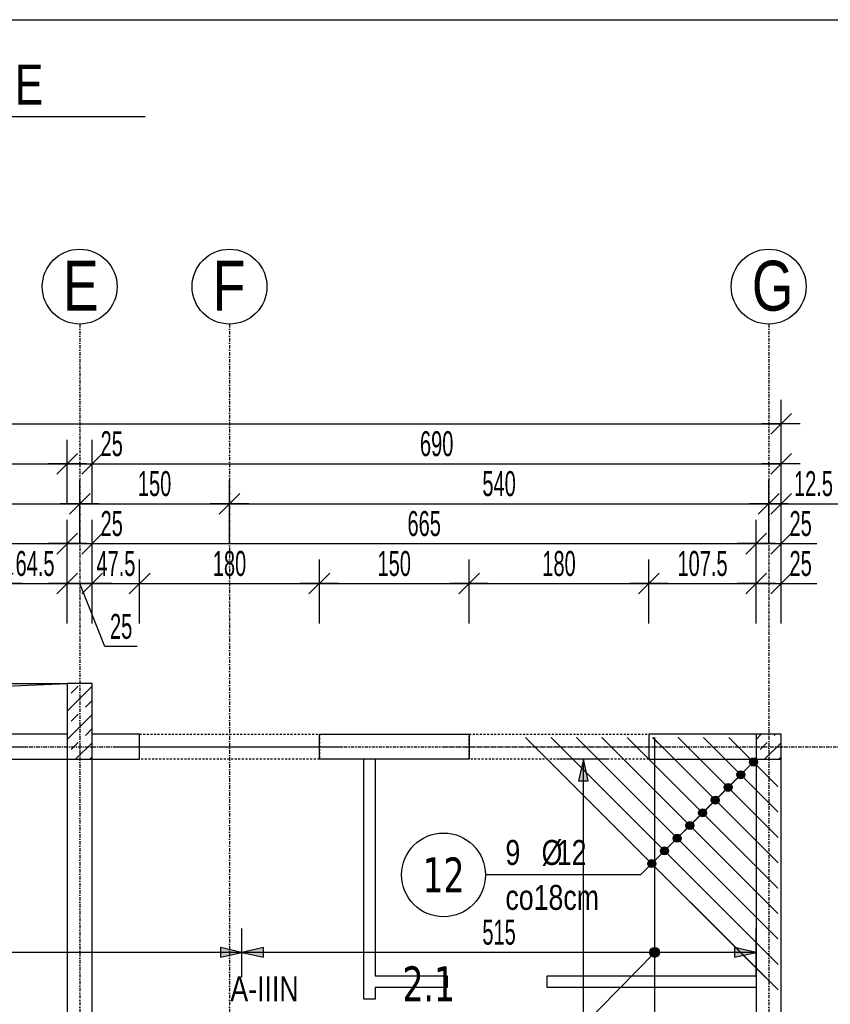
# Model space of a CAD drawing. Header units: millimetres. Extents: x 7622 to 13136, y -11868 to -7450.
# Tile 17 of 19: x 9955 to 10767, y -8436 to -7450. Entities that reach past the tile are written whole.
import ezdxf
from ezdxf.enums import TextEntityAlignment as Align

# ---------------------------------------------------------------- set-up
doc = ezdxf.new("R2010")
doc.units = ezdxf.units.MM
doc.header["$LTSCALE"] = 10
doc.linetypes.add('MO', pattern=[0.7, 0.35, -0.17, 0.01, -0.17])
doc.linetypes.add('MP', pattern=[0.36, 0.2, -0.16])
doc.layers.add('BA_obw', color=230, linetype='Continuous', plot=False)
doc.layers.add('BZ_pom', color=6, linetype='Continuous', plot=False)
for name, color, linetype in [('BA_szr', 1, 'Continuous'), ('BA_wym', 1, 'Continuous'), ('BD_lpm', 1, 'MP'), ('BD_osm', 1, 'MO'), ('BD_txs', 2, 'Continuous'), ('BD_wic', 1, 'Continuous'), ('BD_wig', 3, 'Continuous'), ('BZ_odn', 1, 'Continuous'), ('BZ_opi1', 7, 'Continuous'), ('BZ_opi2', 4, 'Continuous'), ('BZ_opi4', 53, 'Continuous'), ('BZ_P_wid', 3, 'Continuous'), ('BZ_sym', 7, 'Continuous'), ('BZ_txg', 3, 'Continuous'), ('BZ_txs', 2, 'Continuous'), ('BZ_wym', 1, 'Continuous')]:
    doc.layers.add(name, color=color, linetype=linetype)
doc.styles.add('BIKTBG', font='tahoma.ttf', dxfattribs={"width": 0.85})
doc.styles.add('BIKTG', font='bikromsw.shx', dxfattribs={"width": 0.8})
doc.styles.add('BIKTS', font='bikromsw.shx', dxfattribs={"width": 0.8})
doc.styles.add('BIKWYM', font='bikromsw.shx', dxfattribs={"width": 0.6})
doc.dimstyles.new('BA_KR_100_cm', dxfattribs={"dimtxt": 25, "dimasz": 1.666667, "dimexe": 24, "dimexo": 0, "dimgap": 0, "dimtad": 0, "dimdec": 1, "dimrnd": 0.5, "dimzin": 9, "dimdsep": 46, "dimtxsty": 'BIKWYM', "dimblk": 'WYM-KR', "dimcen": 0, "dimdle": 20, "dimclrd": 256, "dimclre": 256, "dimclrt": 2, "dimadec": 0, "dimazin": 0, "dimtfac": 0.033333, "dimtdec": 1, "dimtmove": 0, "dimatfit": 3, "dimldrblk": 'WYM-KR', "dimfxl": 25, "dimfxlon": 1, "dimtvp": 0.8, "dimtolj": 1, "dimarcsym": 0})
doc.dimstyles.new('BZ_KP_100', dxfattribs={"dimtxt": 20, "dimasz": 1.333333, "dimexe": 24, "dimexo": 0, "dimgap": 0, "dimtad": 0, "dimdec": 1, "dimrnd": 0.5, "dimzin": 9, "dimdsep": 46, "dimtxsty": 'BIKWYM', "dimblk": 'WYM-KR', "dimblk1": 'WYM-KP', "dimblk2": 'WYM-KP', "dimsah": 1, "dimcen": 0, "dimdle": 20, "dimclrd": 256, "dimclre": 256, "dimclrt": 7, "dimadec": 0, "dimazin": 0, "dimtfac": 0.033333, "dimtdec": 1, "dimtmove": 2, "dimatfit": 2, "dimldrblk": 'WYM-KP', "dimfxl": 1, "dimtvp": 0.8, "dimtolj": 1, "dimarcsym": 0})
doc.dimstyles.new('BZ_KP_100_cm', dxfattribs={"dimtxt": 25, "dimasz": 1.666667, "dimexe": 24, "dimexo": 0, "dimgap": 0, "dimtad": 0, "dimdec": 1, "dimrnd": 0.5, "dimzin": 9, "dimdsep": 46, "dimtxsty": 'BIKWYM', "dimblk": 'WYM-KR', "dimblk1": 'WYM-KP', "dimblk2": 'WYM-KP', "dimsah": 1, "dimcen": 0, "dimdle": 20, "dimclrd": 256, "dimclre": 256, "dimclrt": 7, "dimadec": 0, "dimazin": 0, "dimtfac": 0.033333, "dimtdec": 1, "dimtmove": 0, "dimatfit": 3, "dimldrblk": 'WYM-KP', "dimfxl": 1, "dimtvp": 0.8, "dimtolj": 1, "dimarcsym": 0})
doc.dimstyles.new('BZ_ST_100_cm', dxfattribs={"dimtxt": 25, "dimasz": 1.666667, "dimexe": 24, "dimexo": 0, "dimgap": 0, "dimtad": 0, "dimdec": 1, "dimrnd": 0.5, "dimdsep": 46, "dimtxsty": 'BIKWYM', "dimblk": 'WYM-ST', "dimcen": 0, "dimdle": 20, "dimclrd": 256, "dimclre": 256, "dimclrt": 7, "dimadec": 0, "dimazin": 0, "dimtfac": 0.033333, "dimtdec": 1, "dimtix": 1, "dimtmove": 2, "dimatfit": 3, "dimldrblk": 'WYM-ST', "dimfxl": 25, "dimfxlon": 1, "dimtvp": 0.8, "dimtolj": 1, "dimtzin": 0, "dimarcsym": 0})

# ---------------------------------------------------------------- blocks, each defined once
blk = doc.blocks.new('WYM-KR')
at = {"color": 7, "linetype": 'ByBlock'}
blk.add_line((6.24, 6.24), (-6.24, -6.24), dxfattribs=at)
at = {"linetype": 'ByBlock'}
blk.add_line((11.52, 0), (-11.52, 0), dxfattribs=at)
blk = doc.blocks.new('*D37')
at = {"layer": 'BA_wym', "lineweight": -2}
for p, q in [((9818.21, -8054.57), (9818.21, -7990.57)), ((9938.21, -8054.57), (9938.21, -7990.57)), ((9819.87, -8014.57), (9936.54, -8014.57))]:
    blk.add_line(p, q, dxfattribs=at)
at = {"layer": 'Defpoints', "color": 0}
for p in [(9938.21, -8014.57), (9818.21, -8165.57), (9938.21, -8165.57)]:
    blk.add_point(p, dxfattribs=at)
at = {"layer": 'BA_wym', "lineweight": -2, "xscale": 1.666666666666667, "yscale": 1.666666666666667, "zscale": 1.666666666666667, "rotation": 180}
blk.add_blockref('WYM-KR', (9818.21, -8014.57), dxfattribs=at)
at = {"layer": 'BA_wym', "lineweight": -2, "xscale": 1.666666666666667, "yscale": 1.666666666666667, "zscale": 1.666666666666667}
blk.add_blockref('WYM-KR', (9938.21, -8014.57), dxfattribs=at)
at = {"layer": 'BA_wym', "color": 2, "insert": (9878.21, -7994.57), "char_height": 25, "attachment_point": 5, "style": 'BIKWYM'}
blk.add_mtext('\\A1;120', dxfattribs=at)
blk = doc.blocks.new('*D38')
at = {"layer": 'BA_wym', "lineweight": -2}
for p, q in [((9938.21, -8054.57), (9938.21, -7990.57)), ((10002.7, -8054.57), (10002.7, -7990.57)), ((9939.87, -8014.57), (10001.04, -8014.57))]:
    blk.add_line(p, q, dxfattribs=at)
at = {"layer": 'Defpoints', "color": 0}
for p in [(10002.7, -8014.57), (9938.21, -8165.57), (10002.7, -8165.57)]:
    blk.add_point(p, dxfattribs=at)
at = {"layer": 'BA_wym', "lineweight": -2, "xscale": 1.666666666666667, "yscale": 1.666666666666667, "zscale": 1.666666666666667, "rotation": 180}
blk.add_blockref('WYM-KR', (9938.21, -8014.57), dxfattribs=at)
at = {"layer": 'BA_wym', "lineweight": -2, "xscale": 1.666666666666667, "yscale": 1.666666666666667, "zscale": 1.666666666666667}
blk.add_blockref('WYM-KR', (10002.7, -8014.57), dxfattribs=at)
at = {"layer": 'BA_wym', "color": 2, "insert": (9970.45, -7994.57), "char_height": 25, "attachment_point": 5, "style": 'BIKWYM'}
blk.add_mtext('\\A1;64.5', dxfattribs=at)
blk = doc.blocks.new('*D39')
at = {"layer": 'BA_wym', "lineweight": -2}
for p, q in [((10002.7, -8054.57), (10002.7, -7990.57)), ((10027.7, -8054.57), (10027.7, -7990.57)), ((10001.04, -8014.57), (9999.37, -8014.57)), ((10002.7, -8014.57), (10027.7, -8014.57)), ((10040.49, -8077.61), (10015.2, -8014.57)), ((10029.37, -8014.57), (10031.04, -8014.57)), ((10072.87, -8077.61), (10040.49, -8077.61))]:
    blk.add_line(p, q, dxfattribs=at)
at = {"layer": 'Defpoints', "color": 0}
for p in [(10027.7, -8014.57), (10002.7, -8165.57), (10027.7, -8165.57)]:
    blk.add_point(p, dxfattribs=at)
at = {"layer": 'BA_wym', "lineweight": -2, "xscale": 1.666666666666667, "yscale": 1.666666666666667, "zscale": 1.666666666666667}
blk.add_blockref('WYM-KR', (10002.7, -8014.57), dxfattribs=at)
at = {"layer": 'BA_wym', "lineweight": -2, "xscale": 1.666666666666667, "yscale": 1.666666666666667, "zscale": 1.666666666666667, "rotation": 180}
blk.add_blockref('WYM-KR', (10027.7, -8014.57), dxfattribs=at)
at = {"layer": 'BA_wym', "color": 2, "insert": (10056.68, -8057.61), "char_height": 25, "attachment_point": 5, "style": 'BIKWYM'}
blk.add_mtext('\\A1;25', dxfattribs=at)
blk = doc.blocks.new('*D40')
at = {"layer": 'BA_wym', "lineweight": -2}
for p, q in [((10027.7, -8054.57), (10027.7, -7990.57)), ((10075.21, -8054.57), (10075.21, -7990.57)), ((10026.04, -8014.57), (10024.37, -8014.57)), ((10027.7, -8014.57), (10075.21, -8014.57)), ((10076.87, -8014.57), (10078.54, -8014.57))]:
    blk.add_line(p, q, dxfattribs=at)
at = {"layer": 'Defpoints', "color": 0}
for p in [(10075.21, -8014.57), (10027.7, -8165.57), (10075.21, -8165.57)]:
    blk.add_point(p, dxfattribs=at)
at = {"layer": 'BA_wym', "lineweight": -2, "xscale": 1.666666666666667, "yscale": 1.666666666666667, "zscale": 1.666666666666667}
blk.add_blockref('WYM-KR', (10027.7, -8014.57), dxfattribs=at)
at = {"layer": 'BA_wym', "lineweight": -2, "xscale": 1.666666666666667, "yscale": 1.666666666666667, "zscale": 1.666666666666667, "rotation": 180}
blk.add_blockref('WYM-KR', (10075.21, -8014.57), dxfattribs=at)
at = {"layer": 'BA_wym', "color": 2, "insert": (10051.45, -7994.57), "char_height": 25, "attachment_point": 5, "style": 'BIKWYM'}
blk.add_mtext('\\A1;47.5', dxfattribs=at)
blk = doc.blocks.new('*D41')
at = {"layer": 'BA_wym', "lineweight": -2}
for p, q in [((10075.21, -8054.57), (10075.21, -7990.57)), ((10255.21, -8054.57), (10255.21, -7990.57)), ((10076.87, -8014.57), (10253.54, -8014.57))]:
    blk.add_line(p, q, dxfattribs=at)
at = {"layer": 'Defpoints', "color": 0}
for p in [(10255.21, -8014.57), (10075.21, -8165.57), (10255.21, -8165.57)]:
    blk.add_point(p, dxfattribs=at)
at = {"layer": 'BA_wym', "lineweight": -2, "xscale": 1.666666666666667, "yscale": 1.666666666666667, "zscale": 1.666666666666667, "rotation": 180}
blk.add_blockref('WYM-KR', (10075.21, -8014.57), dxfattribs=at)
at = {"layer": 'BA_wym', "lineweight": -2, "xscale": 1.666666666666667, "yscale": 1.666666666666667, "zscale": 1.666666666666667}
blk.add_blockref('WYM-KR', (10255.21, -8014.57), dxfattribs=at)
at = {"layer": 'BA_wym', "color": 2, "insert": (10165.21, -7994.57), "char_height": 25, "attachment_point": 5, "style": 'BIKWYM'}
blk.add_mtext('\\A1;180', dxfattribs=at)
blk = doc.blocks.new('*D42')
at = {"layer": 'BA_wym', "lineweight": -2}
for p, q in [((10255.21, -8054.57), (10255.21, -7990.57)), ((10405.21, -8054.57), (10405.21, -7990.57)), ((10256.87, -8014.57), (10403.54, -8014.57))]:
    blk.add_line(p, q, dxfattribs=at)
at = {"layer": 'Defpoints', "color": 0}
for p in [(10405.21, -8014.57), (10255.21, -8165.57), (10405.21, -8165.57)]:
    blk.add_point(p, dxfattribs=at)
at = {"layer": 'BA_wym', "lineweight": -2, "xscale": 1.666666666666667, "yscale": 1.666666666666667, "zscale": 1.666666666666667, "rotation": 180}
blk.add_blockref('WYM-KR', (10255.21, -8014.57), dxfattribs=at)
at = {"layer": 'BA_wym', "lineweight": -2, "xscale": 1.666666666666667, "yscale": 1.666666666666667, "zscale": 1.666666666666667}
blk.add_blockref('WYM-KR', (10405.21, -8014.57), dxfattribs=at)
at = {"layer": 'BA_wym', "color": 2, "insert": (10330.21, -7994.57), "char_height": 25, "attachment_point": 5, "style": 'BIKWYM'}
blk.add_mtext('\\A1;150', dxfattribs=at)
blk = doc.blocks.new('*D43')
at = {"layer": 'BA_wym', "lineweight": -2}
for p, q in [((10405.21, -8054.57), (10405.21, -7990.57)), ((10585.21, -8054.57), (10585.21, -7990.57)), ((10406.87, -8014.57), (10583.54, -8014.57))]:
    blk.add_line(p, q, dxfattribs=at)
at = {"layer": 'Defpoints', "color": 0}
for p in [(10585.21, -8014.57), (10405.21, -8165.57), (10585.21, -8165.57)]:
    blk.add_point(p, dxfattribs=at)
at = {"layer": 'BA_wym', "lineweight": -2, "xscale": 1.666666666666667, "yscale": 1.666666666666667, "zscale": 1.666666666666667, "rotation": 180}
blk.add_blockref('WYM-KR', (10405.21, -8014.57), dxfattribs=at)
at = {"layer": 'BA_wym', "lineweight": -2, "xscale": 1.666666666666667, "yscale": 1.666666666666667, "zscale": 1.666666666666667}
blk.add_blockref('WYM-KR', (10585.21, -8014.57), dxfattribs=at)
at = {"layer": 'BA_wym', "color": 2, "insert": (10495.21, -7994.57), "char_height": 25, "attachment_point": 5, "style": 'BIKWYM'}
blk.add_mtext('\\A1;180', dxfattribs=at)
blk = doc.blocks.new('*D44')
at = {"layer": 'BA_wym', "lineweight": -2}
for p, q in [((10585.21, -8054.57), (10585.21, -7990.57)), ((10692.71, -8054.57), (10692.71, -7990.57)), ((10586.87, -8014.57), (10691.04, -8014.57))]:
    blk.add_line(p, q, dxfattribs=at)
at = {"layer": 'Defpoints', "color": 0}
for p in [(10692.71, -8014.57), (10585.21, -8165.57), (10692.71, -8165.57)]:
    blk.add_point(p, dxfattribs=at)
at = {"layer": 'BA_wym', "lineweight": -2, "xscale": 1.666666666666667, "yscale": 1.666666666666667, "zscale": 1.666666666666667, "rotation": 180}
blk.add_blockref('WYM-KR', (10585.21, -8014.57), dxfattribs=at)
at = {"layer": 'BA_wym', "lineweight": -2, "xscale": 1.666666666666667, "yscale": 1.666666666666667, "zscale": 1.666666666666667}
blk.add_blockref('WYM-KR', (10692.71, -8014.57), dxfattribs=at)
at = {"layer": 'BA_wym', "color": 2, "insert": (10638.96, -7994.57), "char_height": 25, "attachment_point": 5, "style": 'BIKWYM'}
blk.add_mtext('\\A1;107.5', dxfattribs=at)
blk = doc.blocks.new('*D45')
at = {"layer": 'BA_wym', "lineweight": -2}
for p, q in [((10692.71, -8054.57), (10692.71, -7990.57)), ((10717.71, -8054.57), (10717.71, -7990.57)), ((10691.04, -8014.57), (10689.37, -8014.57)), ((10692.71, -8014.57), (10717.71, -8014.57)), ((10719.37, -8014.57), (10753.42, -8014.57))]:
    blk.add_line(p, q, dxfattribs=at)
at = {"layer": 'Defpoints', "color": 0}
for p in [(10717.71, -8014.57), (10692.71, -8165.57), (10717.71, -8165.57)]:
    blk.add_point(p, dxfattribs=at)
at = {"layer": 'BA_wym', "lineweight": -2, "xscale": 1.666666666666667, "yscale": 1.666666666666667, "zscale": 1.666666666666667}
blk.add_blockref('WYM-KR', (10692.71, -8014.57), dxfattribs=at)
at = {"layer": 'BA_wym', "lineweight": -2, "xscale": 1.666666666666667, "yscale": 1.666666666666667, "zscale": 1.666666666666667, "rotation": 180}
blk.add_blockref('WYM-KR', (10717.71, -8014.57), dxfattribs=at)
at = {"layer": 'BA_wym', "color": 2, "insert": (10737.23, -7994.57), "char_height": 25, "attachment_point": 5, "style": 'BIKWYM'}
blk.add_mtext('\\A1;25', dxfattribs=at)
blk = doc.blocks.new('*D51')
at = {"layer": 'BA_wym', "lineweight": -2}
for p, q in [((9427.71, -8014.57), (9427.71, -7950.57)), ((10002.7, -8014.57), (10002.7, -7950.57)), ((9429.37, -7974.57), (10001.03, -7974.57))]:
    blk.add_line(p, q, dxfattribs=at)
at = {"layer": 'Defpoints', "color": 0}
for p in [(10002.7, -7974.57), (10002.7, -8114.57), (9427.71, -8190.57)]:
    blk.add_point(p, dxfattribs=at)
at = {"layer": 'BA_wym', "lineweight": -2, "xscale": 1.666666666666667, "yscale": 1.666666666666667, "zscale": 1.666666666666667, "rotation": 180}
blk.add_blockref('WYM-KR', (9427.71, -7974.57), dxfattribs=at)
at = {"layer": 'BA_wym', "lineweight": -2, "xscale": 1.666666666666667, "yscale": 1.666666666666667, "zscale": 1.666666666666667}
blk.add_blockref('WYM-KR', (10002.7, -7974.57), dxfattribs=at)
at = {"layer": 'BA_wym', "color": 2, "insert": (9715.2, -7954.57), "char_height": 25, "attachment_point": 5, "style": 'BIKWYM'}
blk.add_mtext('\\A1;575', dxfattribs=at)
blk = doc.blocks.new('*D52')
at = {"layer": 'BA_wym', "lineweight": -2}
for p, q in [((10002.7, -8014.57), (10002.7, -7950.57)), ((10027.7, -8014.57), (10027.7, -7950.57)), ((10001.03, -7974.57), (9999.37, -7974.57)), ((10002.7, -7974.57), (10027.7, -7974.57)), ((10029.37, -7974.57), (10063.42, -7974.57))]:
    blk.add_line(p, q, dxfattribs=at)
at = {"layer": 'Defpoints', "color": 0}
for p in [(10027.7, -7974.57), (10002.7, -8114.57), (10027.7, -8114.57)]:
    blk.add_point(p, dxfattribs=at)
at = {"layer": 'BA_wym', "lineweight": -2, "xscale": 1.666666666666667, "yscale": 1.666666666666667, "zscale": 1.666666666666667}
blk.add_blockref('WYM-KR', (10002.7, -7974.57), dxfattribs=at)
at = {"layer": 'BA_wym', "lineweight": -2, "xscale": 1.666666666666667, "yscale": 1.666666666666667, "zscale": 1.666666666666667, "rotation": 180}
blk.add_blockref('WYM-KR', (10027.7, -7974.57), dxfattribs=at)
at = {"layer": 'BA_wym', "color": 2, "insert": (10047.23, -7954.57), "char_height": 25, "attachment_point": 5, "style": 'BIKWYM'}
blk.add_mtext('\\A1;25', dxfattribs=at)
blk = doc.blocks.new('*D53')
at = {"layer": 'BA_wym', "lineweight": -2}
for p, q in [((10027.7, -8014.57), (10027.7, -7950.57)), ((10692.71, -8014.57), (10692.71, -7950.57)), ((10029.37, -7974.57), (10691.04, -7974.57))]:
    blk.add_line(p, q, dxfattribs=at)
at = {"layer": 'Defpoints', "color": 0}
for p in [(10692.71, -7974.57), (10027.7, -8114.57), (10692.71, -8190.57)]:
    blk.add_point(p, dxfattribs=at)
at = {"layer": 'BA_wym', "lineweight": -2, "xscale": 1.666666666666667, "yscale": 1.666666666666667, "zscale": 1.666666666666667, "rotation": 180}
blk.add_blockref('WYM-KR', (10027.7, -7974.57), dxfattribs=at)
at = {"layer": 'BA_wym', "lineweight": -2, "xscale": 1.666666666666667, "yscale": 1.666666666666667, "zscale": 1.666666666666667}
blk.add_blockref('WYM-KR', (10692.71, -7974.57), dxfattribs=at)
at = {"layer": 'BA_wym', "color": 2, "insert": (10360.2, -7954.57), "char_height": 25, "attachment_point": 5, "style": 'BIKWYM'}
blk.add_mtext('\\A1;665', dxfattribs=at)
blk = doc.blocks.new('*D54')
at = {"layer": 'BA_wym', "lineweight": -2}
for p, q in [((10692.71, -8014.57), (10692.71, -7950.57)), ((10717.71, -8014.57), (10717.71, -7950.57)), ((10691.04, -7974.57), (10689.37, -7974.57)), ((10692.71, -7974.57), (10717.71, -7974.57)), ((10719.37, -7974.57), (10753.42, -7974.57))]:
    blk.add_line(p, q, dxfattribs=at)
at = {"layer": 'Defpoints', "color": 0}
for p in [(10717.71, -7974.57), (10717.71, -8165.57), (10692.71, -8190.57)]:
    blk.add_point(p, dxfattribs=at)
at = {"layer": 'BA_wym', "lineweight": -2, "xscale": 1.666666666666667, "yscale": 1.666666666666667, "zscale": 1.666666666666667}
blk.add_blockref('WYM-KR', (10692.71, -7974.57), dxfattribs=at)
at = {"layer": 'BA_wym', "lineweight": -2, "xscale": 1.666666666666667, "yscale": 1.666666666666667, "zscale": 1.666666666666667, "rotation": 180}
blk.add_blockref('WYM-KR', (10717.71, -7974.57), dxfattribs=at)
at = {"layer": 'BA_wym', "color": 2, "insert": (10737.23, -7954.57), "char_height": 25, "attachment_point": 5, "style": 'BIKWYM'}
blk.add_mtext('\\A1;25', dxfattribs=at)
blk = doc.blocks.new('*D59')
at = {"layer": 'BA_wym', "lineweight": -2}
for p, q in [((9415.21, -7974.57), (9415.21, -7910.57)), ((10015.2, -7974.57), (10015.2, -7910.57)), ((9416.87, -7934.57), (10013.54, -7934.57))]:
    blk.add_line(p, q, dxfattribs=at)
at = {"layer": 'Defpoints', "color": 0}
for p in [(10015.2, -7934.57), (10015.2, -8114.57), (9415.21, -8165.57)]:
    blk.add_point(p, dxfattribs=at)
at = {"layer": 'BA_wym', "lineweight": -2, "xscale": 1.666666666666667, "yscale": 1.666666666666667, "zscale": 1.666666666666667, "rotation": 180}
blk.add_blockref('WYM-KR', (9415.21, -7934.57), dxfattribs=at)
at = {"layer": 'BA_wym', "lineweight": -2, "xscale": 1.666666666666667, "yscale": 1.666666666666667, "zscale": 1.666666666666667}
blk.add_blockref('WYM-KR', (10015.2, -7934.57), dxfattribs=at)
at = {"layer": 'BA_wym', "color": 2, "insert": (9715.2, -7914.57), "char_height": 25, "attachment_point": 5, "style": 'BIKWYM'}
blk.add_mtext('\\A1;600', dxfattribs=at)
blk = doc.blocks.new('*D60')
at = {"layer": 'BA_wym', "lineweight": -2}
for p, q in [((10015.2, -7974.57), (10015.2, -7910.57)), ((10165.21, -7974.57), (10165.21, -7910.57)), ((10016.87, -7934.57), (10163.54, -7934.57))]:
    blk.add_line(p, q, dxfattribs=at)
at = {"layer": 'Defpoints', "color": 0}
for p in [(10165.21, -7934.57), (10015.2, -8114.57), (10165.21, -8292.17)]:
    blk.add_point(p, dxfattribs=at)
at = {"layer": 'BA_wym', "lineweight": -2, "xscale": 1.666666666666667, "yscale": 1.666666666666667, "zscale": 1.666666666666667, "rotation": 180}
blk.add_blockref('WYM-KR', (10015.2, -7934.57), dxfattribs=at)
at = {"layer": 'BA_wym', "lineweight": -2, "xscale": 1.666666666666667, "yscale": 1.666666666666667, "zscale": 1.666666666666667}
blk.add_blockref('WYM-KR', (10165.21, -7934.57), dxfattribs=at)
at = {"layer": 'BA_wym', "color": 2, "insert": (10090.2, -7914.57), "char_height": 25, "attachment_point": 5, "style": 'BIKWYM'}
blk.add_mtext('\\A1;150', dxfattribs=at)
blk = doc.blocks.new('*D61')
at = {"layer": 'BA_wym', "lineweight": -2}
for p, q in [((10165.21, -7974.57), (10165.21, -7910.57)), ((10705.21, -7974.57), (10705.21, -7910.57)), ((10166.87, -7934.57), (10703.54, -7934.57))]:
    blk.add_line(p, q, dxfattribs=at)
at = {"layer": 'Defpoints', "color": 0}
for p in [(10705.21, -7934.57), (10165.21, -8165.57), (10705.21, -8165.57)]:
    blk.add_point(p, dxfattribs=at)
at = {"layer": 'BA_wym', "lineweight": -2, "xscale": 1.666666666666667, "yscale": 1.666666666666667, "zscale": 1.666666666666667, "rotation": 180}
blk.add_blockref('WYM-KR', (10165.21, -7934.57), dxfattribs=at)
at = {"layer": 'BA_wym', "lineweight": -2, "xscale": 1.666666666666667, "yscale": 1.666666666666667, "zscale": 1.666666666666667}
blk.add_blockref('WYM-KR', (10705.21, -7934.57), dxfattribs=at)
at = {"layer": 'BA_wym', "color": 2, "insert": (10435.21, -7914.57), "char_height": 25, "attachment_point": 5, "style": 'BIKWYM'}
blk.add_mtext('\\A1;540', dxfattribs=at)
blk = doc.blocks.new('*D62')
at = {"layer": 'BA_wym', "lineweight": -2}
for p, q in [((10705.21, -7974.57), (10705.21, -7910.57)), ((10717.71, -7974.57), (10717.71, -7910.57)), ((10703.54, -7934.57), (10701.87, -7934.57)), ((10705.21, -7934.57), (10717.71, -7934.57)), ((10719.37, -7934.57), (10779.13, -7934.57))]:
    blk.add_line(p, q, dxfattribs=at)
at = {"layer": 'Defpoints', "color": 0}
for p in [(10717.71, -7934.57), (10717.71, -8165.57), (10705.21, -8292.17)]:
    blk.add_point(p, dxfattribs=at)
at = {"layer": 'BA_wym', "lineweight": -2, "xscale": 1.666666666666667, "yscale": 1.666666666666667, "zscale": 1.666666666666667}
blk.add_blockref('WYM-KR', (10705.21, -7934.57), dxfattribs=at)
at = {"layer": 'BA_wym', "lineweight": -2, "xscale": 1.666666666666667, "yscale": 1.666666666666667, "zscale": 1.666666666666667, "rotation": 180}
blk.add_blockref('WYM-KR', (10717.71, -7934.57), dxfattribs=at)
at = {"layer": 'BA_wym', "color": 2, "insert": (10750.09, -7914.57), "char_height": 25, "attachment_point": 5, "style": 'BIKWYM'}
blk.add_mtext('\\A1;12.5', dxfattribs=at)
blk = doc.blocks.new('*D63')
at = {"layer": 'BA_wym', "lineweight": -2}
for p, q in [((8112.71, -7894.57), (8112.71, -7830.57)), ((10717.71, -7894.57), (10717.71, -7830.57)), ((8114.37, -7854.57), (10716.04, -7854.57))]:
    blk.add_line(p, q, dxfattribs=at)
at = {"layer": 'Defpoints', "color": 0}
for p in [(10717.71, -7854.57), (8112.71, -8165.57), (10717.71, -8165.57)]:
    blk.add_point(p, dxfattribs=at)
at = {"layer": 'BA_wym', "lineweight": -2, "xscale": 1.666666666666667, "yscale": 1.666666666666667, "zscale": 1.666666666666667, "rotation": 180}
blk.add_blockref('WYM-KR', (8112.71, -7854.57), dxfattribs=at)
at = {"layer": 'BA_wym', "lineweight": -2, "xscale": 1.666666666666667, "yscale": 1.666666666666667, "zscale": 1.666666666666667}
blk.add_blockref('WYM-KR', (10717.71, -7854.57), dxfattribs=at)
at = {"layer": 'BA_wym', "color": 2, "insert": (9415.21, -7834.57), "char_height": 25, "attachment_point": 5, "style": 'BIKWYM'}
blk.add_mtext('\\A1;2605', dxfattribs=at)
blk = doc.blocks.new('*D65')
at = {"layer": 'BA_wym', "lineweight": -2}
for p, q in [((8827.71, -7934.57), (8827.71, -7870.57)), ((10002.7, -7934.57), (10002.7, -7870.57)), ((8829.37, -7894.57), (10001.03, -7894.57))]:
    blk.add_line(p, q, dxfattribs=at)
at = {"layer": 'Defpoints', "color": 0}
for p in [(10002.7, -7894.57), (8827.71, -8114.57), (10002.7, -8114.57)]:
    blk.add_point(p, dxfattribs=at)
at = {"layer": 'BA_wym', "lineweight": -2, "xscale": 1.666666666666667, "yscale": 1.666666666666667, "zscale": 1.666666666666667, "rotation": 180}
blk.add_blockref('WYM-KR', (8827.71, -7894.57), dxfattribs=at)
at = {"layer": 'BA_wym', "lineweight": -2, "xscale": 1.666666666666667, "yscale": 1.666666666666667, "zscale": 1.666666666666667}
blk.add_blockref('WYM-KR', (10002.7, -7894.57), dxfattribs=at)
at = {"layer": 'BA_wym', "color": 2, "insert": (9415.2, -7874.57), "char_height": 25, "attachment_point": 5, "style": 'BIKWYM'}
blk.add_mtext('\\A1;1175', dxfattribs=at)
blk = doc.blocks.new('*D66')
at = {"layer": 'BA_wym', "lineweight": -2}
for p, q in [((10027.7, -7934.57), (10027.7, -7870.57)), ((10717.71, -7934.57), (10717.71, -7870.57)), ((10029.37, -7894.57), (10716.04, -7894.57))]:
    blk.add_line(p, q, dxfattribs=at)
at = {"layer": 'Defpoints', "color": 0}
for p in [(10717.71, -7894.57), (10027.7, -8114.57), (10717.71, -8165.57)]:
    blk.add_point(p, dxfattribs=at)
at = {"layer": 'BA_wym', "lineweight": -2, "xscale": 1.666666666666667, "yscale": 1.666666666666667, "zscale": 1.666666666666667, "rotation": 180}
blk.add_blockref('WYM-KR', (10027.7, -7894.57), dxfattribs=at)
at = {"layer": 'BA_wym', "lineweight": -2, "xscale": 1.666666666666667, "yscale": 1.666666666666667, "zscale": 1.666666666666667}
blk.add_blockref('WYM-KR', (10717.71, -7894.57), dxfattribs=at)
at = {"layer": 'BA_wym', "color": 2, "insert": (10372.7, -7874.57), "char_height": 25, "attachment_point": 5, "style": 'BIKWYM'}
blk.add_mtext('\\A1;690', dxfattribs=at)
blk = doc.blocks.new('*D169')
at = {"layer": 'BA_wym', "lineweight": -2}
for p, q in [((10002.7, -7934.57), (10002.7, -7870.57)), ((10027.7, -7934.57), (10027.7, -7870.57)), ((10001.03, -7894.57), (9999.36, -7894.57)), ((10002.7, -7894.57), (10027.7, -7894.57)), ((10029.37, -7894.57), (10063.42, -7894.57))]:
    blk.add_line(p, q, dxfattribs=at)
at = {"layer": 'Defpoints', "color": 0}
for p in [(10027.7, -7894.57), (10002.7, -8114.57), (10027.7, -8114.57)]:
    blk.add_point(p, dxfattribs=at)
at = {"layer": 'BA_wym', "lineweight": -2, "xscale": 1.666666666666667, "yscale": 1.666666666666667, "zscale": 1.666666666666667}
blk.add_blockref('WYM-KR', (10002.7, -7894.57), dxfattribs=at)
at = {"layer": 'BA_wym', "lineweight": -2, "xscale": 1.666666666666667, "yscale": 1.666666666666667, "zscale": 1.666666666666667, "rotation": 180}
blk.add_blockref('WYM-KR', (10027.7, -7894.57), dxfattribs=at)
at = {"layer": 'BA_wym', "color": 2, "insert": (10047.23, -7874.57), "char_height": 25, "attachment_point": 5, "style": 'BIKWYM'}
blk.add_mtext('\\A1;25', dxfattribs=at)
blk = doc.blocks.new('eoprz')
blk = doc.blocks.new('WYM-ST')
blk.add_hatch(color=256).paths.add_polyline_path([(-13, 2.88), (0, 0), (-13, -2.88)])
blk.add_lwpolyline([(0, 0), (-13, 2.88), (-13, -2.88), (0, 0)])
blk = doc.blocks.new('*D180')
at = {"layer": 'BA_wym', "lineweight": -2}
for p, q in [((10544.68, -8190.57), (10495.68, -8190.57)), ((10519.68, -9003.9), (10519.68, -8192.23)), ((10494.68, -9005.57), (10543.68, -9005.57))]:
    blk.add_line(p, q, dxfattribs=at)
at = {"layer": 'Defpoints', "color": 0}
for p in [(10519.68, -8190.57), (10692.71, -8190.57), (10177.71, -9005.57)]:
    blk.add_point(p, dxfattribs=at)
at = {"layer": 'BA_wym', "lineweight": -2, "xscale": 1.666666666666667, "yscale": 1.666666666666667, "zscale": 1.666666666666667}
for p, rotation in [((10519.68, -8190.57), 90), ((10519.68, -9005.57), 270)]:
    blk.add_blockref('WYM-ST', p, dxfattribs=dict(at, rotation=rotation))
at = {"layer": 'BA_wym', "color": 7, "insert": (10499.68, -8598.07), "char_height": 25, "attachment_point": 5, "rotation": 90, "style": 'BIKWYM'}
blk.add_mtext('\\A1;815', dxfattribs=at)
blk = doc.blocks.new('*D199')
at = {"layer": 'BA_wym', "lineweight": -2}
for p, q in [((9427.71, -8409.01), (9427.71, -8360.01)), ((10177.71, -8409.01), (10177.71, -8360.01)), ((10176.04, -8384.01), (9429.37, -8384.01))]:
    blk.add_line(p, q, dxfattribs=at)
at = {"layer": 'Defpoints', "color": 0}
for p in [(9427.71, -8384.01), (9427.71, -9010.99), (10177.71, -9010.99)]:
    blk.add_point(p, dxfattribs=at)
at = {"layer": 'BA_wym', "lineweight": -2, "xscale": 1.666666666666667, "yscale": 1.666666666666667, "zscale": 1.666666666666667}
for p, rotation in [((9427.71, -8384.01), 179.99999927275), ((10177.71, -8384.01), 359.99999927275)]:
    blk.add_blockref('WYM-ST', p, dxfattribs=dict(at, rotation=rotation))
at = {"layer": 'BA_wym', "color": 7, "insert": (9802.71, -8364.01), "char_height": 25, "attachment_point": 5, "rotation": 360, "style": 'BIKWYM'}
blk.add_mtext('\\A1;750', dxfattribs=at)
blk = doc.blocks.new('*D200')
at = {"layer": 'BA_wym', "lineweight": -2}
for p, q in [((10177.71, -8409.01), (10177.71, -8360.01)), ((10692.71, -8409.01), (10692.71, -8360.01)), ((10691.04, -8384.01), (10179.37, -8384.01))]:
    blk.add_line(p, q, dxfattribs=at)
at = {"layer": 'Defpoints', "color": 0}
for p in [(10177.71, -8384.01), (10177.71, -9010.99), (10692.71, -9115.99)]:
    blk.add_point(p, dxfattribs=at)
at = {"layer": 'BA_wym', "lineweight": -2, "xscale": 1.666666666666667, "yscale": 1.666666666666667, "zscale": 1.666666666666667}
for p, rotation in [((10177.71, -8384.01), 179.9999992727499), ((10692.71, -8384.01), 359.9999992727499)]:
    blk.add_blockref('WYM-ST', p, dxfattribs=dict(at, rotation=rotation))
at = {"layer": 'BA_wym', "color": 7, "insert": (10435.21, -8364.01), "char_height": 25, "attachment_point": 5, "rotation": 360, "style": 'BIKWYM'}
blk.add_mtext('\\A1;515', dxfattribs=at)
blk = doc.blocks.new('WYM-KP')
blk.add_hatch(color=256).paths.add_polyline_path([(3, 0, 1), (-3, 0, 1)])
blk.add_circle((0, 0), 3)
blk = doc.blocks.new('bik_BlkOpPret', base_point=(1524.45, 7050.26))
at = {"layer": 'BZ_opi1', "style": 'BIKTS', "width": 0.6}
for tag, p in [('SZTUK', (1533.83, 7057.76)), ('PRZEDR_FI', (1554.72, 7057.76)), ('PRZEKROJ', (1563.29, 7057.76)), ('PRZEDR_L', (1533.83, 7024.01)), ('DLUGOSC', (1568.65, 7024.01)), ('UWAGA', (1533.83, 6997.76))]:
    blk.add_attdef(tag, p, '', height=18.75, dxfattribs=at)
at = {"layer": 'BZ_opi2', "style": 'BIKTBG', "width": 0.6}
blk.add_attdef('NUMER', text='', height=26.25, dxfattribs=at).set_placement((1620.77, 7050.26), align=Align.MIDDLE_CENTER)
at = {"layer": 'BZ_pom', "width": 0.6}
for tag, p, height, style in [('POZYCJA', (1589.27, 7087.76), 26.25, 'BIKTBG'), ('GATUNEK', (1630.22, 7087.76), 18.75, 'BIKTS'), ('METODA_L', (1639.09, 7050.26), 18.75, 'BIKTS'), ('EURO_KOD', (1663.74, 7050.26), 18.75, 'BIKTS')]:
    blk.add_attdef(tag, p, '', height=height, dxfattribs=dict(at, style=style))
at = {"layer": 'BZ_wym', "width": 0.6}
for tag, p, height, style, flags in [('PRZEDR_NR', (1533.83, 6969.63), 26.25, 'BIKTBG', 1), ('PRZEDR_SZT', (1533.83, 6941.51), 18.75, 'BIKTS', 1), ('TYP_PRETA', (1533.83, 6913.38), 18.75, 'BIKTS', 3), ('EURO_KOD_SEGMENTY', (1567.58, 6885.26), 18.75, 'BIKTS', 3), ('HAK_1', (1533.83, 6857.13), 18.75, 'BIKTS', 3), ('HAK_2', (1533.83, 6829.01), 18.75, 'BIKTS', 3), ('ID', (1533.83, 6800.88), 18.75, 'BIKTS', 3), ('ID_C', (1533.83, 6772.76), 18.75, 'BIKTS', 3), ('b_atr_0', (1533.83, 6744.63), 18.75, 'BIKTS', 3)]:
    blk.add_attdef(tag, p, '', height=height, dxfattribs=dict(at, style=style, flags=flags))
blk = doc.blocks.new('bik_BlkOpPretU', base_point=(18572.85, 5991.36))
at = {"layer": 'BZ_opi2', "style": 'BIKTBG', "width": 0.8}
blk.add_attdef('NUMER', text='', height=26.25, dxfattribs=at).set_placement((18420.64, 5991.36), align=Align.MIDDLE_CENTER)
at = {"layer": 'BZ_opi4', "style": 'BIKTS', "width": 0.8}
for tag, p in [('SZTUK', (18467.14, 5998.86)), ('PRZEDR_FI', (18535, 5998.86)), ('PRZEKROJ', (18546.43, 5998.86)), ('UWAGA', (18467.14, 5965.11))]:
    blk.add_attdef(tag, p, '', height=18.75, dxfattribs=at)
at = {"layer": 'BZ_pom', "width": 0.8}
for tag, p, height, style in [('GATUNEK', (18346.58, 6028.86), 18.75, 'BIKTS'), ('POZYCJA', (18452.14, 6028.86), 26.25, 'BIKTBG'), ('METODA_L', (18348.57, 5991.36), 18.75, 'BIKTS')]:
    blk.add_attdef(tag, p, '', height=height, dxfattribs=dict(at, style=style))
at = {"layer": 'BZ_wym', "width": 0.8}
for tag, p, height, style, flags in [('PRZEDR_L', (18467.14, 5936.98), 18.75, 'BIKTS', 1), ('DLUGOSC', (18467.14, 5908.86), 18.75, 'BIKTS', 1), ('TYP_PRETA', (18467.14, 5880.73), 18.75, 'BIKTS', 3), ('PRZEDR_NR', (18467.14, 5852.61), 26.25, 'BIKTBG', 1), ('PRZEDR_SZT', (18467.14, 5824.48), 18.75, 'BIKTS', 1), ('EURO_KOD', (18467.14, 5796.36), 18.75, 'BIKTS', 3), ('EURO_KOD_SEGMENTY', (18507.85, 5796.36), 18.75, 'BIKTS', 3), ('HAK_1', (18467.14, 5768.23), 18.75, 'BIKTS', 3), ('HAK_2', (18467.14, 5740.11), 18.75, 'BIKTS', 3), ('ID', (18467.14, 5711.98), 18.75, 'BIKTS', 3), ('ID_C', (18467.14, 5683.86), 18.75, 'BIKTS', 3), ('b_atr_0', (18467.14, 5655.73), 18.75, 'BIKTS', 3)]:
    blk.add_attdef(tag, p, '', height=height, dxfattribs=dict(at, style=style, flags=flags))

msp = doc.modelspace()

# ---------------------------------------------------------------- hatches: boundary and pattern name
at = {"layer": 'BA_szr'}
h = msp.add_hatch(dxfattribs=at)
h.set_pattern_fill('BIK_ZELBET', color=256, scale=100, angle=45, pattern_type=2)
h.set_pattern_definition([(45, (-1611.072, -9234.417), (-14.142136, 14.142136), []), (45, (-1618.143, -9227.346), (-14.142136, 14.142136), [10, -10])])
h.paths.add_polyline_path([(10002.7, -8190.57), (10027.7, -8190.57), (10027.7, -8114.57), (10002.7, -8114.57)])
h = msp.add_hatch(dxfattribs=at)
h.set_pattern_fill('BIK_ZELBET', color=256, scale=100, angle=45, pattern_type=2)
h.set_pattern_definition([(45, (-921.071, -9234.417), (-14.142136, 14.142136), []), (45, (-928.142, -9227.346), (-14.142136, 14.142136), [10, -10])])
h.paths.add_polyline_path([(10692.71, -8190.57), (10717.71, -8190.57), (10717.71, -8165.57), (10692.71, -8165.57)])

# ---------------------------------------------------------------- linework, layer by layer
at = {"layer": 'BA_obw'}
msp.add_lwpolyline([(7622.49, -7449.62), (11557.66, -7449.62), (11557.66, -11248.01), (7622.49, -11248.01)], close=True, dxfattribs=at)
at = {"layer": 'BD_lpm'}
for points in [[(10255.21, -8190.57), (10075.21, -8190.57), (10075.21, -8165.57), (10255.21, -8165.57)], [(10585.21, -8190.57), (10405.21, -8190.57), (10405.21, -8165.57), (10585.21, -8165.57)]]:
    msp.add_lwpolyline(points, close=True, dxfattribs=at)
at = {"layer": 'BD_osm', "color": 5}
for p, q in [((9793.21, -8178.07), (9963.21, -8178.07)), ((10050.21, -8178.07), (10280.21, -8178.07)), ((10380.21, -8178.07), (10610.21, -8178.07))]:
    msp.add_line(p, q, dxfattribs=at)
at = {"layer": 'BD_osm'}
for points in [[(10015.21, -7754.57), (10015.21, -10627.02)], [(10165.21, -7754.57), (10165.21, -10627.02)], [(10705.21, -7754.57), (10705.21, -10627.02)], [(7752.71, -8178.07), (11077.71, -8178.07)]]:
    msp.add_lwpolyline(points, dxfattribs=at)
at = {"layer": 'BD_wic'}
for points in [[(8827.71, -8114.57), (10002.7, -8114.57)], [(8827.71, -8165.57), (10002.7, -8114.57)]]:
    msp.add_lwpolyline(points, dxfattribs=at)
at = {"layer": 'BD_wic', "color": 8}
for points in [[(10311.21, -8190.57), (10311.21, -8407.57), (10383.21, -8407.57), (10383.21, -8419.07), (10311.21, -8419.07), (10311.21, -8431.07), (10299.71, -8431.07), (10299.71, -8190.57)], [(10692.71, -8419.07), (10483.21, -8419.07), (10483.21, -8407.57), (10692.71, -8407.57)]]:
    msp.add_lwpolyline(points, dxfattribs=at)
at = {"layer": 'BD_wic'}
for centre in [(10015.21, -7717.07), (10165.21, -7717.07), (10705.21, -7717.07)]:
    msp.add_circle(centre, 37.5, dxfattribs=at)
at = {"layer": 'BD_wig'}
for points in [[(10075.21, -8190.57), (10075.21, -8165.57), (10027.7, -8165.57), (10027.7, -8114.57), (10002.7, -8114.57), (10002.7, -8165.57), (9938.21, -8165.57), (9938.21, -8190.57), (10002.7, -8190.57), (10002.71, -9005.57), (9766.21, -9005.57), (9766.21, -9030.57), (10041.71, -9030.57), (10041.71, -9005.57), (10027.71, -9005.57), (10027.7, -8190.57), (10075.21, -8190.57)], [(10692.71, -8478.07), (10717.71, -8478.07), (10717.71, -8165.57), (10585.21, -8165.57), (10585.21, -8190.57), (10692.71, -8190.57), (10692.71, -8478.07)]]:
    msp.add_lwpolyline(points, dxfattribs=at)
for points in [[(10002.7, -8190.57), (10027.7, -8190.57), (10027.7, -8114.57), (10002.7, -8114.57)], [(10405.21, -8190.57), (10255.21, -8190.57), (10255.21, -8165.57), (10405.21, -8165.57)], [(10692.71, -8190.57), (10717.71, -8190.57), (10717.71, -8165.57), (10692.71, -8165.57)]]:
    msp.add_lwpolyline(points, close=True, dxfattribs=at)
at = {"layer": 'BZ_odn', "color": 252, "lineweight": -2}
msp.add_circle((10379.58, -8306.45), 42, dxfattribs=at)
at = {"layer": 'BZ_P_wid', "const_width": 1.2}
for points in [[(10714.71, -8421.71), (10461.56, -8168.57)], [(10714.71, -8396.25), (10487.02, -8168.57)], [(10714.71, -8370.8), (10512.47, -8168.57)], [(10714.71, -8345.34), (10537.93, -8168.57)], [(10714.71, -8319.89), (10563.38, -8168.57)], [(10714.71, -8294.43), (10588.84, -8168.57)], [(10591.03, -9138.57), (10591.03, -8168.57)], [(10714.71, -8268.97), (10614.3, -8168.57)], [(10714.71, -8243.52), (10639.75, -8168.57)], [(10714.71, -8218.06), (10665.21, -8168.57)]]:
    msp.add_lwpolyline(points, dxfattribs=at)
at = {"layer": 'BZ_txg'}
msp.add_lwpolyline([(8699.6, -7546.6), (10080.82, -7546.6)], dxfattribs=at)

# ---------------------------------------------------------------- block references
at = {"lineweight": -2}
ref = msp.add_blockref('bik_BlkOpPretU', (10576.82, -8306.45), dxfattribs=at)
ref.add_attrib('NUMER', '12', dxfattribs={"layer": 'BZ_opi2', "lineweight": -2, "height": 35, "style": 'BIKTBG', "width": 0.8}).set_placement((10379.58, -8306.45), align=Align.MIDDLE_CENTER)
ref.add_attrib('SZTUK', '9', (10441.58, -8296.45), dxfattribs={"layer": 'BZ_opi4', "lineweight": -2, "height": 25, "style": 'BIKTS', "width": 0.8})
ref.add_attrib('PRZEKROJ', '12', (10493.01, -8296.45), dxfattribs={"layer": 'BZ_opi4', "lineweight": -2, "height": 25, "style": 'BIKTS', "width": 0.8})
ref.add_attrib('UWAGA', 'co18cm', (10441.58, -8341.45), dxfattribs={"layer": 'BZ_opi4', "lineweight": -2, "height": 25, "style": 'BIKTS', "width": 0.8})
ref.add_attrib('PRZEDR_FI', '%%c', (10477.77, -8296.45), dxfattribs={"layer": 'BZ_opi4', "lineweight": -2, "height": 25, "style": 'BIKTS', "width": 0.8})
ref = msp.add_blockref('bik_BlkOpPret', (10493.8, -8483.07), dxfattribs=dict(rotation=7.271689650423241e-07))
ref.add_attrib('NUMER', '8', dxfattribs={"layer": 'BZ_opi2', "height": 35, "rotation": 0, "style": 'BIKTBG', "width": 0.8}).set_placement((10296.56, -8483.07), align=Align.MIDDLE_CENTER)
ref.add_attrib('POZYCJA', '2.1', (10338.56, -8433.07), dxfattribs={"layer": 'BZ_pom', "height": 35, "rotation": 0, "style": 'BIKTBG', "width": 0.8})
ref.add_attrib('SZTUK', '29', (10358.56, -8473.07), dxfattribs={"layer": 'BZ_opi1', "height": 25, "rotation": 0, "style": 'BIKTS', "width": 0.8})
ref.add_attrib('GATUNEK', 'A-IIIN', (10166.07, -8433.07), dxfattribs={"layer": 'BZ_pom', "height": 25, "rotation": 0, "style": 'BIKTS', "width": 0.8})
ref.add_attrib('PRZEKROJ', '12', (10428.08, -8473.07), dxfattribs={"layer": 'BZ_opi1', "height": 25, "rotation": 0, "style": 'BIKTS', "width": 0.8})
ref.add_attrib('UWAGA', 'co18cm', (10358.56, -8518.07), dxfattribs={"layer": 'BZ_opi1', "height": 25, "rotation": 0, "style": 'BIKTS', "width": 0.8})
ref.add_attrib('METODA_L', 'A', (10165.23, -8483.07), dxfattribs={"layer": 'BZ_pom', "height": 25, "rotation": 0, "style": 'BIKTS', "width": 0.8})
ref.add_attrib('PRZEDR_FI', '%%c', (10412.85, -8473.07), dxfattribs={"layer": 'BZ_opi1', "height": 25, "rotation": 0, "style": 'BIKTS', "width": 0.8})
ref.add_attrib('EURO_KOD', '00', (10201.42, -8483.07), dxfattribs={"layer": 'BZ_pom', "height": 25, "rotation": 0, "style": 'BIKTS', "oblique": 18, "width": 0.8})
at = {"layer": 'BZ_sym'}
ref = msp.add_blockref('eoprz', (9391.41, -7546.6), dxfattribs=at)
ref.add_attrib('Nazwa', 'PŁYTA STROPOWA NAD 3 PIĘTREM - ZBROJENIE DOLNE', dxfattribs={"layer": 'BZ_txg', "height": 40, "style": 'BIKTG', "width": 0.8}).set_placement((9391.41, -7514.6), align=Align.MIDDLE_CENTER)
ref.add_attrib('Skala', 'Skala 1:100', dxfattribs={"layer": 'BZ_txs', "height": 25, "style": 'BIKTS', "width": 0.8}).set_placement((9391.41, -7571.6), align=Align.MIDDLE_CENTER)

# ---------------------------------------------------------------- texts
at = {"layer": 'BD_txs', "style": 'BIKTS', "width": 0.8}
for s, p in [('E', (9998.39, -7741.13)), ('F', (10148.39, -7741.13)), ('G', (10688.39, -7741.13))]:
    msp.add_text(s, height=50, dxfattribs=at).set_placement(p)

# ---------------------------------------------------------------- dimensions: what is measured, and where the dimension line sits
at = {"layer": 'BA_wym'}
for base, p1, p2, override, picture, middle in [((10717.71, -7854.57), (8112.71, -8165.57), (10717.71, -8165.57), {"dimatfit": 1, "dimfxl": 40}, '*D63', (9415.21, -7834.57)), ((10002.7, -7894.57), (8827.71, -8114.57), (10002.7, -8114.57), {"dimtmove": 1, "dimatfit": 1, "dimfxl": 40}, '*D65', (9415.2, -7874.57)), ((10027.7, -7894.57), (10002.7, -8114.57), (10027.7, -8114.57), {"dimatfit": 1, "dimfxl": 40}, '*D169', (10047.23, -7874.57)), ((10717.71, -7894.57), (10027.7, -8114.57), (10717.71, -8165.57), {"dimtmove": 1, "dimatfit": 1, "dimfxl": 40}, '*D66', (10372.7, -7874.57)), ((10015.2, -7934.57), (9415.21, -8165.57), (10015.2, -8114.57), {"dimtmove": 1, "dimatfit": 1, "dimfxl": 40}, '*D59', (9715.2, -7914.57)), ((10165.21, -7934.57), (10015.2, -8114.57), (10165.21, -8292.17), {"dimtmove": 1, "dimatfit": 1, "dimfxl": 40}, '*D60', (10090.2, -7914.57)), ((10705.21, -7934.57), (10165.21, -8165.57), (10705.21, -8165.57), {"dimtmove": 1, "dimatfit": 1, "dimfxl": 40}, '*D61', (10435.21, -7914.57)), ((10717.71, -7934.57), (10705.21, -8292.17), (10717.71, -8165.57), {"dimblk": 'WYM-KR', "dimatfit": 1, "dimfxl": 40}, '*D62', (10750.09, -7914.57)), ((10002.7, -7974.57), (9427.71, -8190.57), (10002.7, -8114.57), {"dimtmove": 1, "dimatfit": 1, "dimfxl": 40}, '*D51', (9715.2, -7954.57)), ((10027.7, -7974.57), (10002.7, -8114.57), (10027.7, -8114.57), {"dimblk": 'WYM-KR', "dimatfit": 1, "dimfxl": 40}, '*D52', (10047.23, -7954.57)), ((10692.71, -7974.57), (10027.7, -8114.57), (10692.71, -8190.57), {"dimtmove": 1, "dimatfit": 1, "dimfxl": 40}, '*D53', (10360.2, -7954.57)), ((10717.71, -7974.57), (10692.71, -8190.57), (10717.71, -8165.57), {"dimblk": 'WYM-KR', "dimatfit": 1, "dimfxl": 40}, '*D54', (10737.23, -7954.57)), ((9938.21, -8014.57), (9818.21, -8165.57), (9938.21, -8165.57), {"dimtmove": 1, "dimatfit": 1, "dimfxl": 40}, '*D37', (9878.21, -7994.57)), ((10002.7, -8014.57), (9938.21, -8165.57), (10002.7, -8165.57), {"dimtmove": 1, "dimatfit": 1, "dimfxl": 40}, '*D38', (9970.45, -7994.57)), ((10255.21, -8014.57), (10075.21, -8165.57), (10255.21, -8165.57), {"dimtmove": 1, "dimatfit": 1, "dimfxl": 40}, '*D41', (10165.21, -7994.57)), ((10405.21, -8014.57), (10255.21, -8165.57), (10405.21, -8165.57), {"dimtmove": 1, "dimatfit": 1, "dimfxl": 40}, '*D42', (10330.21, -7994.57)), ((10585.21, -8014.57), (10405.21, -8165.57), (10585.21, -8165.57), {"dimtmove": 1, "dimatfit": 1, "dimfxl": 40}, '*D43', (10495.21, -7994.57)), ((10692.71, -8014.57), (10585.21, -8165.57), (10692.71, -8165.57), {"dimtmove": 1, "dimatfit": 1, "dimfxl": 40}, '*D44', (10638.96, -7994.57)), ((10717.71, -8014.57), (10692.71, -8165.57), (10717.71, -8165.57), {"dimtmove": 0, "dimatfit": 1, "dimfxl": 40}, '*D45', (10737.23, -7994.57))]:
    dim = msp.add_linear_dim(base=base, p1=p1, p2=p2, dimstyle='BA_KR_100_cm', override=override, dxfattribs=at)
    dim.commit()
    dim.dimension.update_dxf_attribs({"geometry": picture, "text_midpoint": middle})
for base, p1, p2, override, picture, middle in [((10075.21, -8014.57), (10027.7, -8165.57), (10075.21, -8165.57), {"dimatfit": 1, "dimfxl": 40}, '*D40', (10051.45, -8014.57)), ((10027.7, -8014.57), (10002.7, -8165.57), (10027.7, -8165.57), {"dimblk": 'WYM-KR', "dimtmove": 1, "dimatfit": 1, "dimfxl": 40}, '*D39', (10040.49, -8077.61))]:
    dim = msp.add_linear_dim(base=base, p1=p1, p2=p2, dimstyle='BA_KR_100_cm', override=override, dxfattribs=at)
    dim.commit()
    dim.dimension.update_dxf_attribs({"geometry": picture, "text_midpoint": middle, "dimtype": 160})
for base, p1, p2, angle, picture, middle in [((10519.68, -8190.57), (10177.71, -9005.57), (10692.71, -8190.57), 90, '*D180', (10499.68, -8598.07)), ((9427.71, -8384.01), (10177.71, -9010.99), (9427.71, -9010.99), 360, '*D199', (9802.71, -8364.01)), ((10177.71, -8384.01), (10692.71, -9115.99), (10177.71, -9010.99), 360, '*D200', (10435.21, -8364.01))]:
    dim = msp.add_linear_dim(base=base, p1=p1, p2=p2, angle=angle, dimstyle='BZ_ST_100_cm', override={"dimrnd": 1, "dimblk": 'WYM-ST'}, dxfattribs=at)
    dim.commit()
    dim.dimension.update_dxf_attribs({"geometry": picture, "text_midpoint": middle})

# ---------------------------------------------------------------- leaders
at = {"layer": 'BZ_odn', "color": 252, "lineweight": -2}
for points in [[(10689.96, -8193.31), (10576.82, -8306.45), (10421.58, -8306.45)], [(10677.23, -8206.04), (10576.82, -8306.45), (10421.58, -8306.45)], [(10664.5, -8218.77), (10576.82, -8306.45), (10421.58, -8306.45)], [(10651.77, -8231.5), (10576.82, -8306.45), (10421.58, -8306.45)], [(10639.04, -8244.23), (10576.82, -8306.45), (10421.58, -8306.45)], [(10626.32, -8256.95), (10576.82, -8306.45), (10421.58, -8306.45)], [(10613.59, -8269.68), (10576.82, -8306.45), (10421.58, -8306.45)], [(10600.86, -8282.41), (10576.82, -8306.45), (10421.58, -8306.45)], [(10588.13, -8295.14), (10576.82, -8306.45), (10421.58, -8306.45)]]:
    msp.add_leader(points, dimstyle='BZ_KP_100', override={"dimclrd": 252}, dxfattribs=at)
at = {"layer": 'BZ_odn'}
msp.add_leader([(10591.03, -8384.01), (10493.8, -8483.07), (10338.56, -8483.07)], dimstyle='BZ_KP_100_cm', dxfattribs=at)

doc.saveas('drawing.dxf')
